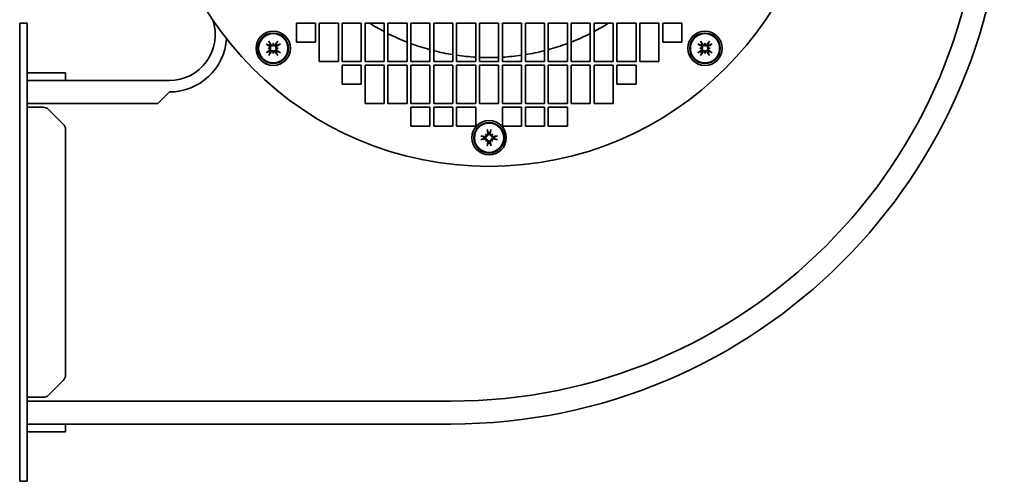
# Model space of a CAD drawing. Header units: millimetres. Extents: x 291 to 549, y 154 to 440.
# Tile 1 of 4: x 291 to 549, y 154 to 275. Entities that reach past the tile are written whole.
import ezdxf

# ---------------------------------------------------------------- set-up
doc = ezdxf.new("R2010")
doc.units = ezdxf.units.MM
doc.header["$LTSCALE"] = 2
doc.layers.add('Krawędzie widoczne(ISO)', color=7, linetype='Continuous', lineweight=35, true_color=0x262659)

msp = doc.modelspace()

# ---------------------------------------------------------------- linework, layer by layer
at = {"layer": 'Krawędzie widoczne(ISO)'}
for p, q in [((291, 274.5), (291, 270.5)), ((291, 274.5), (293, 274.5)), ((293, 274.5), (293, 270.5)), ((363.5, 274.5), (368.5, 274.5)), ((363.5, 269.5), (363.5, 274.5)), ((368.5, 274.5), (368.5, 269.5)), ((369.5, 264.5), (369.5, 274.5)), ((369.5, 274.5), (374.5, 274.5)), ((374.5, 274.5), (374.5, 264.5)), ((375.5, 264.5), (375.5, 274.5)), ((375.5, 274.5), (380.5, 274.5)), ((380.5, 274.5), (380.5, 264.5)), ((381.5, 264.5), (381.5, 274.5)), ((381.5, 274.5), (386.5, 274.5)), ((386.5, 274.5), (386.5, 264.5)), ((387.5, 264.5), (387.5, 274.5)), ((387.5, 274.5), (392.5, 274.5)), ((392.5, 274.5), (392.5, 264.5)), ((393.5, 264.5), (393.5, 274.5)), ((393.5, 274.5), (398.5, 274.5)), ((398.5, 274.5), (398.5, 264.5)), ((399.5, 264.5), (399.5, 274.5)), ((399.5, 274.5), (404.5, 274.5)), ((404.5, 274.5), (404.5, 264.5)), ((405.5, 264.5), (405.5, 274.5)), ((405.5, 274.5), (410.5, 274.5)), ((410.5, 274.5), (410.5, 264.5)), ((411.5, 264.5), (411.5, 274.5)), ((411.5, 274.5), (416.5, 274.5)), ((416.5, 274.5), (416.5, 264.5)), ((417.5, 264.5), (417.5, 274.5)), ((417.5, 274.5), (422.5, 274.5)), ((422.5, 274.5), (422.5, 264.5)), ((423.5, 264.5), (423.5, 274.5)), ((423.5, 274.5), (428.5, 274.5)), ((428.5, 274.5), (428.5, 264.5)), ((429.5, 264.5), (429.5, 274.5)), ((429.5, 274.5), (434.5, 274.5)), ((434.5, 274.5), (434.5, 264.5)), ((435.5, 264.5), (435.5, 274.5)), ((435.5, 274.5), (440.5, 274.5)), ((440.5, 274.5), (440.5, 264.5)), ((441.5, 264.5), (441.5, 274.5)), ((441.5, 274.5), (446.5, 274.5)), ((446.5, 274.5), (446.5, 264.5)), ((447.5, 264.5), (447.5, 274.5)), ((447.5, 274.5), (452.5, 274.5)), ((452.5, 274.5), (452.5, 264.5)), ((453.5, 264.5), (453.5, 274.5)), ((453.5, 274.5), (458.5, 274.5)), ((458.5, 274.5), (458.5, 264.5)), ((459.5, 269.5), (459.5, 274.5)), ((459.5, 274.5), (464.5, 274.5)), ((464.5, 274.5), (464.5, 269.5)), ((291, 158.5), (291, 270.5)), ((293, 158.5), (293, 270.5)), ((357.43, 269.26), (357.43, 268.97)), ((357.43, 268.97), (357.43, 268.71)), ((368.5, 269.5), (363.5, 269.5)), ((464.5, 269.5), (459.5, 269.5)), ((470.57, 269.26), (470.57, 268.97)), ((470.57, 268.97), (470.57, 268.71)), ((356.11, 267.93), (356.4, 267.93)), ((356.4, 267.93), (356.66, 267.93)), ((357.43, 266.9), (357.43, 267.16)), ((357.43, 266.61), (357.43, 266.9)), ((358.47, 267.93), (358.21, 267.93)), ((358.76, 267.93), (358.47, 267.93)), ((469.24, 267.93), (469.53, 267.93)), ((469.53, 267.93), (469.79, 267.93)), ((470.57, 266.9), (470.57, 267.16)), ((470.57, 266.61), (470.57, 266.9)), ((471.6, 267.93), (471.34, 267.93)), ((471.89, 267.93), (471.6, 267.93)), ((374.5, 264.5), (369.5, 264.5)), ((380.5, 264.5), (375.5, 264.5)), ((375.5, 263.5), (380.5, 263.5)), ((375.5, 258.5), (375.5, 263.5)), ((380.5, 263.5), (380.5, 258.5)), ((386.5, 264.5), (381.5, 264.5)), ((381.5, 253.5), (381.5, 263.5)), ((381.5, 263.5), (386.5, 263.5)), ((386.5, 263.5), (386.5, 253.5)), ((392.5, 264.5), (387.5, 264.5)), ((387.5, 253.5), (387.5, 263.5)), ((387.5, 263.5), (392.5, 263.5)), ((392.5, 263.5), (392.5, 253.5)), ((398.5, 264.5), (393.5, 264.5)), ((393.5, 253.5), (393.5, 263.5)), ((393.5, 263.5), (398.5, 263.5)), ((398.5, 263.5), (398.5, 253.5)), ((404.5, 264.5), (399.5, 264.5)), ((399.5, 253.5), (399.5, 263.5)), ((399.5, 263.5), (404.5, 263.5)), ((404.5, 263.5), (404.5, 253.5)), ((410.5, 264.5), (405.5, 264.5)), ((405.5, 253.5), (405.5, 263.5)), ((405.5, 263.5), (410.5, 263.5)), ((410.5, 263.5), (410.5, 253.5)), ((416.5, 264.5), (411.5, 264.5)), ((411.5, 253.5), (411.5, 263.5)), ((411.5, 263.5), (416.5, 263.5)), ((416.5, 263.5), (416.5, 253.5)), ((422.5, 264.5), (417.5, 264.5)), ((417.5, 253.5), (417.5, 263.5)), ((417.5, 263.5), (422.5, 263.5)), ((422.5, 263.5), (422.5, 253.5)), ((428.5, 264.5), (423.5, 264.5)), ((423.5, 253.5), (423.5, 263.5)), ((423.5, 263.5), (428.5, 263.5)), ((428.5, 263.5), (428.5, 253.5)), ((434.5, 264.5), (429.5, 264.5)), ((429.5, 253.5), (429.5, 263.5)), ((429.5, 263.5), (434.5, 263.5)), ((434.5, 263.5), (434.5, 253.5)), ((440.5, 264.5), (435.5, 264.5)), ((435.5, 253.5), (435.5, 263.5)), ((435.5, 263.5), (440.5, 263.5)), ((440.5, 263.5), (440.5, 253.5)), ((446.5, 264.5), (441.5, 264.5)), ((441.5, 253.5), (441.5, 263.5)), ((441.5, 263.5), (446.5, 263.5)), ((446.5, 263.5), (446.5, 253.5)), ((452.5, 264.5), (447.5, 264.5)), ((447.5, 258.5), (447.5, 263.5)), ((447.5, 263.5), (452.5, 263.5)), ((452.5, 263.5), (452.5, 258.5)), ((458.5, 264.5), (453.5, 264.5)), ((293, 261.5), (295, 261.5)), ((297.17, 261.5), (295, 261.5)), ((297.17, 261.5), (298.59, 261.5)), ((302.41, 261.5), (298.59, 261.5)), ((302.41, 261.5), (303, 261.5)), ((303, 259.5), (303, 261.5)), ((330.24, 259.5), (293, 259.5)), ((380.5, 258.5), (375.5, 258.5)), ((452.5, 258.5), (447.5, 258.5)), ((327.24, 253.5), (330.24, 256.5)), ((293, 253.5), (327.24, 253.5)), ((386.5, 253.5), (381.5, 253.5)), ((392.5, 253.5), (387.5, 253.5)), ((398.5, 253.5), (393.5, 253.5)), ((404.5, 253.5), (399.5, 253.5)), ((410.5, 253.5), (405.5, 253.5)), ((416.5, 253.5), (411.5, 253.5)), ((422.5, 253.5), (417.5, 253.5)), ((428.5, 253.5), (423.5, 253.5)), ((434.5, 253.5), (429.5, 253.5)), ((440.5, 253.5), (435.5, 253.5)), ((446.5, 253.5), (441.5, 253.5)), ((295, 252.5), (293, 252.5)), ((297.17, 252.5), (295, 252.5)), ((302.41, 248.09), (298.59, 251.91)), ((393.5, 252.5), (398.5, 252.5)), ((393.5, 247.5), (393.5, 252.5)), ((398.5, 252.5), (398.5, 247.5)), ((399.5, 252.5), (404.5, 252.5)), ((399.5, 247.5), (399.5, 252.5)), ((404.5, 252.5), (404.5, 247.5)), ((405.5, 252.5), (410.5, 252.5)), ((405.5, 247.5), (405.5, 252.5)), ((410.5, 252.5), (410.5, 247.5)), ((417.5, 247.5), (417.5, 252.5)), ((417.5, 252.5), (422.5, 252.5)), ((422.5, 252.5), (422.5, 247.5)), ((423.5, 247.5), (423.5, 252.5)), ((423.5, 252.5), (428.5, 252.5)), ((428.5, 252.5), (428.5, 247.5)), ((429.5, 247.5), (429.5, 252.5)), ((429.5, 252.5), (434.5, 252.5)), ((434.5, 252.5), (434.5, 247.5)), ((303, 182.33), (303, 246.67)), ((398.5, 247.5), (393.5, 247.5)), ((404.5, 247.5), (399.5, 247.5)), ((410.5, 247.5), (405.5, 247.5)), ((413.06, 245.44), (413.27, 245.23)), ((413.27, 245.23), (413.45, 245.05)), ((414.73, 245.23), (414.55, 245.05)), ((414.94, 245.44), (414.73, 245.23)), ((422.5, 247.5), (417.5, 247.5)), ((428.5, 247.5), (423.5, 247.5)), ((434.5, 247.5), (429.5, 247.5)), ((413.06, 243.56), (413.27, 243.77)), ((413.27, 243.77), (413.45, 243.95)), ((414.73, 243.77), (414.55, 243.95)), ((414.94, 243.56), (414.73, 243.77)), ((298.59, 177.09), (302.41, 180.91)), ((293, 176.5), (295, 176.5)), ((404, 175.5), (293, 175.5)), ((295, 176.5), (297.17, 176.5)), ((293, 169.5), (404, 169.5)), ((303, 167.5), (303, 169.5)), ((295, 167.5), (293, 167.5)), ((297.17, 167.5), (295, 167.5)), ((298.59, 167.5), (297.17, 167.5)), ((302.41, 167.5), (298.59, 167.5)), ((303, 167.5), (302.41, 167.5)), ((291, 158.5), (291, 154.5)), ((293, 158.5), (293, 154.5)), ((291, 154.5), (293, 154.5))]:
    msp.add_line(p, q, dxfattribs=at)
for centre, radius in [((414, 324.5), 87.5), ((357.43, 267.93), 4.5), ((357.43, 267.93), 4), ((357.43, 267.93), 3.84), ((470.57, 267.93), 4.5), ((470.57, 267.93), 4), ((470.57, 267.93), 3.84), ((414, 244.5), 4.5), ((414, 244.5), 4), ((414, 244.5), 3.84)]:
    msp.add_circle(centre, radius, dxfattribs=at)
for centre, radius, start, end in [((404, 314.5), 139, 270, 0), ((404, 314.5), 145, 270, 0), ((330.24, 271.5), 12, 270, 18.7021), ((414, 324.5), 59, 237.9362, 242.2185), ((414, 324.5), 59, 297.7815, 302.0638), ((414, 324.5), 59, 243.3107, 248.6289), ((414, 324.5), 59, 291.3711, 296.6893), ((330.24, 271.5), 15, 270, 355.9097), ((357.43, 267.93), 1.4, 125.4364, 144.5636), ((357.43, 267.93), 1.4, 35.4364, 54.5636), ((414, 324.5), 59, 249.6681, 254.769), ((414, 324.5), 59, 285.231, 290.3319), ((470.57, 267.93), 1.4, 125.4364, 144.5636), ((470.57, 267.93), 1.4, 35.4364, 54.5636), ((357.43, 267.93), 1.4, 215.4364, 234.5636), ((357.43, 267.93), 1.4, 305.4364, 324.5636), ((414, 324.5), 59, 255.7731, 260.7341), ((414, 324.5), 59, 261.7167, 266.5991), ((414, 324.5), 59, 273.4009, 278.2833), ((414, 324.5), 59, 279.2659, 284.2269), ((470.57, 267.93), 1.4, 215.4364, 234.5636), ((470.57, 267.93), 1.4, 305.4364, 324.5636), ((414, 324.5), 59, 267.5715, 272.4285), ((297.17, 250.5), 2, 45, 90), ((301, 246.67), 2, 0, 45), ((414, 244.5), 1.4, 80.4364, 99.5636), ((414, 244.5), 1.4, 170.4364, 189.5636), ((414, 244.5), 1.4, 260.4364, 279.5636), ((414, 244.5), 1.4, 350.4364, 9.5636), ((301, 182.33), 2, 315, 0), ((297.17, 178.5), 2, 270, 315)]:
    msp.add_arc(centre, radius, start, end, dxfattribs=at)
for centre, major_axis, ratio, start_param, end_param in [((355.63, 269.09), (0.17, -0.117), 0.087423, 4.369002, 5.824177), ((357.68, 268.3), (5.34, -3.68), 0.087156, 4.364802, 4.542949), ((356.27, 269.73), (-0.117, 0.17), 0.087423, 3.600601, 5.055776), ((357.06, 267.68), (-3.68, 5.34), 0.087156, 4.881829, 5.059976), ((360.09, 267.69), (0.51, 5.7), 0.5, 1.338324, 1.409861), ((357.18, 269.06), (-0.263, 0.024), 0.988452, 2.363331, 2.867585), ((354.78, 267.69), (0.51, -5.7), 0.5, 1.731732, 1.803269), ((357.68, 269.06), (-0.263, -0.024), 0.988452, 0.274008, 0.778262), ((357.8, 267.68), (-3.68, -5.34), 0.087156, 4.364802, 4.542949), ((357.18, 268.3), (5.34, 3.68), 0.087156, 4.881829, 5.059976), ((358.59, 269.73), (-0.117, -0.17), 0.087423, 4.369002, 5.824177), ((359.23, 269.09), (0.17, 0.117), 0.087423, 3.600601, 5.055776), ((468.77, 269.09), (0.17, -0.117), 0.087423, 4.369002, 5.824177), ((470.82, 268.3), (5.34, -3.68), 0.087156, 4.364802, 4.542949), ((469.41, 269.73), (-0.117, 0.17), 0.087423, 3.600601, 5.055776), ((470.2, 267.68), (-3.68, 5.34), 0.087156, 4.881829, 5.059976), ((473.22, 267.69), (0.51, 5.7), 0.5, 1.338324, 1.409861), ((470.32, 269.06), (-0.263, 0.024), 0.988452, 2.363331, 2.867585), ((467.91, 267.69), (0.51, -5.7), 0.5, 1.731732, 1.803269), ((470.82, 269.06), (-0.263, -0.024), 0.988452, 0.274008, 0.778262), ((470.94, 267.68), (-3.68, -5.34), 0.087156, 4.364802, 4.542949), ((470.32, 268.3), (5.34, 3.68), 0.087156, 4.881829, 5.059976), ((471.73, 269.73), (-0.117, -0.17), 0.087423, 4.369002, 5.824177), ((472.37, 269.09), (0.17, 0.117), 0.087423, 3.600601, 5.055776), ((357.68, 267.56), (-5.34, -3.68), 0.087156, 4.881829, 5.059976), ((355.63, 266.77), (-0.17, -0.117), 0.087423, 3.600601, 5.055776), ((357.67, 265.28), (5.7, 0.51), 0.5, 1.731732, 1.803269), ((357.67, 270.59), (-5.7, 0.51), 0.5, 1.338324, 1.409861), ((357.06, 268.18), (3.68, 5.34), 0.087156, 4.364802, 4.542949), ((356.27, 266.13), (0.117, 0.17), 0.087423, 4.369002, 5.824177), ((356.3, 268.18), (0.024, -0.263), 0.988452, 0.274008, 0.778262), ((356.3, 267.68), (-0.024, -0.263), 0.988452, 2.363331, 2.867585), ((360.09, 268.17), (-0.51, 5.7), 0.5, 1.731732, 1.803269), ((357.18, 266.8), (0.263, 0.024), 0.988452, 0.274008, 0.778262), ((354.78, 268.17), (-0.51, -5.7), 0.5, 1.338324, 1.409861), ((357.68, 266.8), (0.263, -0.024), 0.988452, 2.363331, 2.867585), ((357.8, 268.18), (3.68, -5.34), 0.087156, 4.881829, 5.059976), ((357.19, 265.28), (5.7, -0.51), 0.5, 1.338324, 1.409861), ((358.56, 268.18), (0.024, 0.263), 0.988452, 2.363331, 2.867585), ((357.19, 270.59), (-5.7, -0.51), 0.5, 1.731732, 1.803269), ((358.56, 267.68), (-0.024, 0.263), 0.988452, 0.274008, 0.778262), ((357.18, 267.56), (-5.34, 3.68), 0.087156, 4.364802, 4.542949), ((358.59, 266.13), (0.117, -0.17), 0.087423, 3.600601, 5.055776), ((359.23, 266.77), (-0.17, 0.117), 0.087423, 4.369002, 5.824177), ((470.82, 267.56), (-5.34, -3.68), 0.087156, 4.881829, 5.059976), ((468.77, 266.77), (-0.17, -0.117), 0.087423, 3.600601, 5.055776), ((470.81, 265.28), (5.7, 0.51), 0.5, 1.731732, 1.803269), ((470.81, 270.59), (-5.7, 0.51), 0.5, 1.338324, 1.409861), ((470.2, 268.18), (3.68, 5.34), 0.087156, 4.364802, 4.542949), ((469.41, 266.13), (0.117, 0.17), 0.087423, 4.369002, 5.824177), ((469.44, 268.18), (0.024, -0.263), 0.988452, 0.274008, 0.778262), ((469.44, 267.68), (-0.024, -0.263), 0.988452, 2.363331, 2.867585), ((473.22, 268.17), (-0.51, 5.7), 0.5, 1.731732, 1.803269), ((470.32, 266.8), (0.263, 0.024), 0.988452, 0.274008, 0.778262), ((467.91, 268.17), (-0.51, -5.7), 0.5, 1.338324, 1.409861), ((470.82, 266.8), (0.263, -0.024), 0.988452, 2.363331, 2.867585), ((470.94, 268.18), (3.68, -5.34), 0.087156, 4.881829, 5.059976), ((470.33, 265.28), (5.7, -0.51), 0.5, 1.338324, 1.409861), ((471.7, 268.18), (0.024, 0.263), 0.988452, 2.363331, 2.867585), ((470.33, 270.59), (-5.7, -0.51), 0.5, 1.731732, 1.803269), ((471.7, 267.68), (-0.024, 0.263), 0.988452, 0.274008, 0.778262), ((470.32, 267.56), (-5.34, 3.68), 0.087156, 4.364802, 4.542949), ((471.73, 266.13), (0.117, -0.17), 0.087423, 3.600601, 5.055776), ((472.37, 266.77), (-0.17, 0.117), 0.087423, 4.369002, 5.824177), ((412.29, 242.45), (4.4, -3.67), 0.5, 1.731732, 1.803269), ((416.05, 246.21), (-3.67, 4.4), 0.5, 1.338324, 1.409861), ((413.38, 245.47), (-0.169, -0.203), 0.988452, 0.274008, 0.778262), ((413.03, 245.12), (-0.203, -0.169), 0.988452, 2.363331, 2.867585), ((413.55, 246.59), (0.037, -0.203), 0.087423, 4.369002, 5.824177), ((414.44, 244.58), (1.17, -6.38), 0.087156, 4.364802, 4.542949), ((413.56, 244.58), (1.17, 6.38), 0.087156, 4.881829, 5.059976), ((414.45, 246.59), (0.037, 0.203), 0.087423, 3.600601, 5.055776), ((415.71, 242.45), (4.4, 3.67), 0.5, 1.338324, 1.409861), ((414.62, 245.47), (-0.169, 0.203), 0.988452, 2.363331, 2.867585), ((411.95, 246.21), (-3.67, -4.4), 0.5, 1.731732, 1.803269), ((414.97, 245.12), (-0.203, 0.169), 0.988452, 0.274008, 0.778262), ((411.91, 244.95), (-0.203, 0.037), 0.087423, 3.600601, 5.055776), ((413.92, 244.06), (-6.38, 1.17), 0.087156, 4.881829, 5.059976), ((413.92, 244.94), (6.38, 1.17), 0.087156, 4.364802, 4.542949), ((411.91, 244.05), (0.203, 0.037), 0.087423, 4.369002, 5.824177), ((416.05, 242.79), (3.67, 4.4), 0.5, 1.731732, 1.803269), ((412.29, 246.55), (-4.4, -3.67), 0.5, 1.338324, 1.409861), ((413.03, 243.88), (0.203, -0.169), 0.988452, 0.274008, 0.778262), ((413.38, 243.53), (0.169, -0.203), 0.988452, 2.363331, 2.867585), ((414.44, 244.42), (-1.17, -6.38), 0.087156, 4.881829, 5.059976), ((413.55, 242.41), (-0.037, -0.203), 0.087423, 3.600601, 5.055776), ((413.56, 244.42), (-1.17, 6.38), 0.087156, 4.364802, 4.542949), ((414.45, 242.41), (-0.037, 0.203), 0.087423, 4.369002, 5.824177), ((415.71, 246.55), (-4.4, 3.67), 0.5, 1.731732, 1.803269), ((414.62, 243.53), (0.169, 0.203), 0.988452, 0.274008, 0.778262), ((411.95, 242.79), (3.67, -4.4), 0.5, 1.338324, 1.409861), ((414.97, 243.88), (0.203, 0.169), 0.988452, 2.363331, 2.867585), ((414.08, 244.06), (-6.38, -1.17), 0.087156, 4.364802, 4.542949), ((414.08, 244.94), (6.38, -1.17), 0.087156, 4.881829, 5.059976), ((416.09, 244.95), (-0.203, -0.037), 0.087423, 4.369002, 5.824177), ((416.09, 244.05), (0.203, -0.037), 0.087423, 3.600601, 5.055776)]:
    msp.add_ellipse(centre, major_axis=major_axis, ratio=ratio, start_param=start_param, end_param=end_param, dxfattribs=at)
for points, weights in [([(355.78, 268.98), (356.08, 268.84), (356.29, 268.74)], [1.00328287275, 1.01529400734, 1]), ([(356.29, 268.74), (356.44, 268.65), (356.55, 268.58)], [1, 1.12995779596, 1.25770150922]), ([(356.62, 269.07), (356.52, 269.29), (356.39, 269.58)], [1, 1.01529400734, 1.00328287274]), ([(356.78, 268.81), (356.71, 268.93), (356.62, 269.07)], [1.25770150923, 1.12995779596, 1]), ([(358.24, 269.07), (358.15, 268.93), (358.08, 268.81)], [1, 1.12995779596, 1.25770150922]), ([(358.48, 269.58), (358.34, 269.29), (358.24, 269.07)], [1.00328287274, 1.01529400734, 1]), ([(358.31, 268.58), (358.43, 268.65), (358.57, 268.74)], [1.25770150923, 1.12995779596, 1]), ([(358.57, 268.74), (358.79, 268.84), (359.08, 268.98)], [1, 1.01529400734, 1.00328287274]), ([(468.92, 268.98), (469.21, 268.84), (469.43, 268.74)], [1.00328287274, 1.01529400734, 1]), ([(469.43, 268.74), (469.57, 268.65), (469.69, 268.58)], [1, 1.12995779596, 1.25770150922]), ([(469.76, 269.07), (469.66, 269.29), (469.52, 269.58)], [1, 1.01529400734, 1.00328287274]), ([(469.92, 268.81), (469.85, 268.93), (469.76, 269.07)], [1.25770150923, 1.12995779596, 1]), ([(471.38, 269.07), (471.29, 268.93), (471.22, 268.81)], [1, 1.12995779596, 1.25770150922]), ([(471.61, 269.58), (471.48, 269.29), (471.38, 269.07)], [1.00328287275, 1.01529400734, 1]), ([(471.45, 268.58), (471.56, 268.65), (471.71, 268.74)], [1.25770150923, 1.12995779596, 1]), ([(471.71, 268.74), (471.92, 268.84), (472.22, 268.98)], [1, 1.01529400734, 1.00328287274]), ([(356.29, 267.12), (356.08, 267.02), (355.78, 266.89)], [1, 1.01529400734, 1.00328287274]), ([(356.55, 267.28), (356.44, 267.21), (356.29, 267.12)], [1.25770150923, 1.12995779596, 1]), ([(356.39, 266.28), (356.52, 266.58), (356.62, 266.79)], [1.00328287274, 1.01529400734, 1]), ([(356.62, 266.79), (356.71, 266.94), (356.78, 267.05)], [1, 1.12995779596, 1.25770150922]), ([(358.08, 267.05), (358.15, 266.94), (358.24, 266.79)], [1.25770150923, 1.12995779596, 1]), ([(358.24, 266.79), (358.34, 266.58), (358.48, 266.28)], [1, 1.01529400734, 1.00328287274]), ([(358.57, 267.12), (358.43, 267.21), (358.31, 267.28)], [1, 1.12995779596, 1.25770150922]), ([(359.08, 266.89), (358.79, 267.02), (358.57, 267.12)], [1.00328287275, 1.01529400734, 1]), ([(469.43, 267.12), (469.21, 267.02), (468.92, 266.89)], [1, 1.01529400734, 1.00328287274]), ([(469.69, 267.28), (469.57, 267.21), (469.43, 267.12)], [1.25770150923, 1.12995779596, 1]), ([(469.52, 266.28), (469.66, 266.58), (469.76, 266.79)], [1.00328287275, 1.01529400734, 1]), ([(469.76, 266.79), (469.85, 266.94), (469.92, 267.05)], [1, 1.12995779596, 1.25770150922]), ([(471.22, 267.05), (471.29, 266.94), (471.38, 266.79)], [1.25770150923, 1.12995779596, 1]), ([(471.38, 266.79), (471.48, 266.58), (471.61, 266.28)], [1, 1.01529400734, 1.00328287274]), ([(471.71, 267.12), (471.56, 267.21), (471.45, 267.28)], [1, 1.12995779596, 1.25770150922]), ([(472.22, 266.89), (471.92, 267.02), (471.71, 267.12)], [1.00328287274, 1.01529400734, 1]), ([(413.57, 246.41), (413.69, 246.1), (413.77, 245.88)], [1.00328287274, 1.01529400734, 1]), ([(413.77, 245.88), (413.81, 245.71), (413.84, 245.58)], [1, 1.12995779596, 1.25770150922]), ([(414.16, 245.58), (414.19, 245.71), (414.23, 245.88)], [1.25770150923, 1.12995779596, 1]), ([(414.23, 245.88), (414.31, 246.1), (414.43, 246.41)], [1, 1.01529400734, 1.00328287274]), ([(412.62, 244.73), (412.4, 244.81), (412.09, 244.93)], [1, 1.01529400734, 1.00328287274]), ([(412.09, 244.07), (412.4, 244.19), (412.62, 244.27)], [1.00328287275, 1.01529400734, 1]), ([(412.92, 244.66), (412.79, 244.69), (412.62, 244.73)], [1.25770150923, 1.12995779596, 1]), ([(412.62, 244.27), (412.79, 244.31), (412.92, 244.34)], [1, 1.12995779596, 1.25770150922]), ([(413.77, 243.12), (413.69, 242.9), (413.57, 242.59)], [1, 1.01529400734, 1.00328287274]), ([(413.84, 243.42), (413.81, 243.29), (413.77, 243.12)], [1.25770150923, 1.12995779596, 1]), ([(414.23, 243.12), (414.19, 243.29), (414.16, 243.42)], [1, 1.12995779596, 1.25770150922]), ([(414.43, 242.59), (414.31, 242.9), (414.23, 243.12)], [1.00328287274, 1.01529400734, 1]), ([(415.38, 244.73), (415.21, 244.69), (415.08, 244.66)], [1, 1.12995779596, 1.25770150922]), ([(415.08, 244.34), (415.21, 244.31), (415.38, 244.27)], [1.25770150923, 1.12995779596, 1]), ([(415.91, 244.93), (415.6, 244.81), (415.38, 244.73)], [1.00328287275, 1.01529400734, 1]), ([(415.38, 244.27), (415.6, 244.19), (415.91, 244.07)], [1, 1.01529400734, 1.00328287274])]:
    msp.add_rational_spline(points, weights, degree=2, dxfattribs=at)
for points, knots in [([(356.47, 268.46), (356.5, 268.44), (356.53, 268.41), (356.57, 268.34), (356.58, 268.31), (356.59, 268.23), (356.59, 268.19), (356.58, 268.12), (356.56, 268.08), (356.53, 268.04), (356.52, 268.02), (356.5, 268.01)], [0, 0, 0, 0, 0.01116716, 0.01116716, 0.02233431, 0.02233431, 0.03329353, 0.03329353, 0.04425275, 0.04425275, 0.04996652, 0.04996652, 0.04996652, 0.04996652]), ([(356.55, 268.58), (356.56, 268.57), (356.57, 268.57), (356.61, 268.54), (356.65, 268.5), (356.7, 268.43), (356.72, 268.39), (356.75, 268.31), (356.76, 268.27), (356.76, 268.19), (356.76, 268.14), (356.74, 268.07), (356.72, 268.03), (356.68, 267.97), (356.67, 267.95), (356.66, 267.93)], [-0.10914291, -0.10914291, -0.10914291, -0.10914291, -0.10517197, -0.10517197, -0.09099846, -0.09099846, -0.07682495, -0.07682495, -0.06470547, -0.06470547, -0.05258598, -0.05258598, -0.0404665, -0.0404665, -0.03342856, -0.03342856, -0.03342856, -0.03342856]), ([(357.43, 268.71), (357.41, 268.69), (357.39, 268.68), (357.34, 268.64), (357.3, 268.63), (357.22, 268.61), (357.18, 268.6), (357.09, 268.61), (357.05, 268.61), (356.97, 268.64), (356.93, 268.66), (356.86, 268.72), (356.83, 268.75), (356.8, 268.78), (356.79, 268.79), (356.79, 268.8), (356.78, 268.81)], [-0.07174341, -0.07174341, -0.07174341, -0.07174341, -0.06470547, -0.06470547, -0.05258598, -0.05258598, -0.0404665, -0.0404665, -0.02834702, -0.02834702, -0.01417351, -0.01417351, 0, 0, 0, 0.00397094, 0.00397094, 0.00397094, 0.00397094]), ([(357.36, 268.86), (357.35, 268.86), (357.35, 268.86), (357.33, 268.83), (357.29, 268.81), (357.22, 268.78), (357.18, 268.77), (357.11, 268.77), (357.07, 268.78), (357, 268.81), (356.96, 268.83), (356.93, 268.87), (356.91, 268.88), (356.9, 268.89)], [-0.15827539, -0.15827539, -0.15827539, -0.15827539, -0.15764996, -0.15764996, -0.14669212, -0.14669212, -0.13573428, -0.13573428, -0.12469501, -0.12469501, -0.11365575, -0.11365575, -0.10828626, -0.10828626, -0.10828626, -0.10828626]), ([(358.08, 268.81), (358.07, 268.8), (358.07, 268.79), (358.04, 268.75), (358, 268.72), (357.93, 268.66), (357.89, 268.64), (357.81, 268.61), (357.77, 268.61), (357.69, 268.6), (357.64, 268.61), (357.57, 268.63), (357.53, 268.64), (357.47, 268.68), (357.45, 268.69), (357.43, 268.71)], [-0.10914291, -0.10914291, -0.10914291, -0.10914291, -0.10517197, -0.10517197, -0.09099846, -0.09099846, -0.07682495, -0.07682495, -0.06470547, -0.06470547, -0.05258598, -0.05258598, -0.0404665, -0.0404665, -0.03342856, -0.03342856, -0.03342856, -0.03342856]), ([(357.96, 268.89), (357.94, 268.87), (357.91, 268.84), (357.84, 268.8), (357.81, 268.78), (357.73, 268.77), (357.69, 268.77), (357.62, 268.79), (357.58, 268.8), (357.54, 268.83), (357.52, 268.85), (357.51, 268.86)], [-0.1800581, -0.1800581, -0.1800581, -0.1800581, -0.16889095, -0.16889095, -0.15772379, -0.15772379, -0.14676457, -0.14676457, -0.13580535, -0.13580535, -0.13009158, -0.13009158, -0.13009158, -0.13009158]), ([(358.21, 267.93), (358.19, 267.95), (358.18, 267.97), (358.14, 268.03), (358.13, 268.07), (358.11, 268.14), (358.1, 268.19), (358.11, 268.27), (358.11, 268.31), (358.14, 268.39), (358.16, 268.43), (358.22, 268.5), (358.25, 268.54), (358.28, 268.56), (358.29, 268.57), (358.3, 268.57), (358.31, 268.58)], [-0.07174341, -0.07174341, -0.07174341, -0.07174341, -0.06470547, -0.06470547, -0.05258598, -0.05258598, -0.0404665, -0.0404665, -0.02834702, -0.02834702, -0.01417351, -0.01417351, 0, 0, 0, 0.00397094, 0.00397094, 0.00397094, 0.00397094]), ([(358.36, 268.01), (358.36, 268.01), (358.36, 268.01), (358.33, 268.04), (358.31, 268.07), (358.28, 268.14), (358.27, 268.18), (358.27, 268.25), (358.28, 268.29), (358.31, 268.37), (358.33, 268.4), (358.37, 268.44), (358.38, 268.45), (358.39, 268.46)], [-0.15827557, -0.15827557, -0.15827557, -0.15827557, -0.15765014, -0.15765014, -0.1466923, -0.1466923, -0.13573446, -0.13573446, -0.12469519, -0.12469519, -0.11365593, -0.11365593, -0.10828644, -0.10828644, -0.10828644, -0.10828644]), ([(469.61, 268.46), (469.63, 268.44), (469.66, 268.41), (469.7, 268.34), (469.72, 268.31), (469.73, 268.23), (469.73, 268.19), (469.71, 268.12), (469.7, 268.08), (469.67, 268.04), (469.65, 268.02), (469.64, 268.01)], [-0.1800581, -0.1800581, -0.1800581, -0.1800581, -0.16889095, -0.16889095, -0.15772379, -0.15772379, -0.14676457, -0.14676457, -0.13580535, -0.13580535, -0.13009158, -0.13009158, -0.13009158, -0.13009158]), ([(469.69, 268.58), (469.7, 268.57), (469.71, 268.57), (469.75, 268.54), (469.78, 268.5), (469.84, 268.43), (469.86, 268.39), (469.89, 268.31), (469.89, 268.27), (469.9, 268.19), (469.89, 268.14), (469.87, 268.07), (469.86, 268.03), (469.82, 267.97), (469.81, 267.95), (469.79, 267.93)], [-0.10914291, -0.10914291, -0.10914291, -0.10914291, -0.10517197, -0.10517197, -0.09099846, -0.09099846, -0.07682495, -0.07682495, -0.06470547, -0.06470547, -0.05258598, -0.05258598, -0.0404665, -0.0404665, -0.03342856, -0.03342856, -0.03342856, -0.03342856]), ([(470.57, 268.71), (470.55, 268.69), (470.53, 268.68), (470.47, 268.64), (470.43, 268.63), (470.36, 268.61), (470.31, 268.6), (470.23, 268.61), (470.19, 268.61), (470.11, 268.64), (470.07, 268.66), (470, 268.72), (469.96, 268.75), (469.94, 268.78), (469.93, 268.79), (469.93, 268.8), (469.92, 268.81)], [-0.07174341, -0.07174341, -0.07174341, -0.07174341, -0.06470547, -0.06470547, -0.05258598, -0.05258598, -0.0404665, -0.0404665, -0.02834702, -0.02834702, -0.01417351, -0.01417351, 0, 0, 0, 0.00397094, 0.00397094, 0.00397094, 0.00397094]), ([(470.49, 268.86), (470.49, 268.86), (470.49, 268.86), (470.46, 268.83), (470.43, 268.81), (470.36, 268.78), (470.32, 268.77), (470.25, 268.77), (470.21, 268.78), (470.13, 268.81), (470.1, 268.83), (470.06, 268.87), (470.05, 268.88), (470.04, 268.89)], [-0.15827557, -0.15827557, -0.15827557, -0.15827557, -0.15765014, -0.15765014, -0.1466923, -0.1466923, -0.13573446, -0.13573446, -0.12469519, -0.12469519, -0.11365593, -0.11365593, -0.10828644, -0.10828644, -0.10828644, -0.10828644]), ([(471.22, 268.81), (471.21, 268.8), (471.21, 268.79), (471.17, 268.75), (471.14, 268.72), (471.07, 268.66), (471.03, 268.64), (470.95, 268.61), (470.91, 268.61), (470.82, 268.6), (470.78, 268.61), (470.7, 268.63), (470.66, 268.64), (470.61, 268.68), (470.59, 268.69), (470.57, 268.71)], [-0.10914291, -0.10914291, -0.10914291, -0.10914291, -0.10517197, -0.10517197, -0.09099846, -0.09099846, -0.07682495, -0.07682495, -0.06470547, -0.06470547, -0.05258598, -0.05258598, -0.0404665, -0.0404665, -0.03342856, -0.03342856, -0.03342856, -0.03342856]), ([(471.1, 268.89), (471.08, 268.87), (471.05, 268.84), (470.98, 268.8), (470.94, 268.78), (470.87, 268.77), (470.83, 268.77), (470.76, 268.79), (470.72, 268.8), (470.67, 268.83), (470.66, 268.85), (470.64, 268.86)], [-0.18005785, -0.18005785, -0.18005785, -0.18005785, -0.1688907, -0.1688907, -0.15772354, -0.15772354, -0.14676432, -0.14676432, -0.1358051, -0.1358051, -0.13009133, -0.13009133, -0.13009133, -0.13009133]), ([(471.34, 267.93), (471.33, 267.95), (471.32, 267.97), (471.28, 268.03), (471.26, 268.07), (471.24, 268.14), (471.24, 268.19), (471.24, 268.27), (471.25, 268.31), (471.28, 268.39), (471.3, 268.43), (471.35, 268.5), (471.39, 268.54), (471.42, 268.56), (471.43, 268.57), (471.44, 268.57), (471.45, 268.58)], [-0.07174341, -0.07174341, -0.07174341, -0.07174341, -0.06470547, -0.06470547, -0.05258598, -0.05258598, -0.0404665, -0.0404665, -0.02834702, -0.02834702, -0.01417351, -0.01417351, 0, 0, 0, 0.00397094, 0.00397094, 0.00397094, 0.00397094]), ([(471.5, 268.01), (471.49, 268.01), (471.49, 268.01), (471.47, 268.04), (471.44, 268.07), (471.41, 268.14), (471.41, 268.18), (471.41, 268.25), (471.41, 268.29), (471.44, 268.37), (471.47, 268.4), (471.5, 268.44), (471.52, 268.45), (471.53, 268.46)], [-0.15827539, -0.15827539, -0.15827539, -0.15827539, -0.15764996, -0.15764996, -0.14669212, -0.14669212, -0.13573428, -0.13573428, -0.12469501, -0.12469501, -0.11365575, -0.11365575, -0.10828626, -0.10828626, -0.10828626, -0.10828626]), ([(356.5, 267.86), (356.51, 267.85), (356.51, 267.85), (356.53, 267.83), (356.56, 267.79), (356.59, 267.72), (356.59, 267.68), (356.59, 267.61), (356.59, 267.57), (356.56, 267.5), (356.53, 267.46), (356.5, 267.43), (356.48, 267.41), (356.47, 267.4)], [-0.15827539, -0.15827539, -0.15827539, -0.15827539, -0.15764996, -0.15764996, -0.14669212, -0.14669212, -0.13573428, -0.13573428, -0.12469501, -0.12469501, -0.11365575, -0.11365575, -0.10828626, -0.10828626, -0.10828626, -0.10828626]), ([(356.66, 267.93), (356.67, 267.91), (356.68, 267.89), (356.72, 267.84), (356.74, 267.8), (356.76, 267.72), (356.76, 267.68), (356.76, 267.59), (356.75, 267.55), (356.72, 267.47), (356.7, 267.43), (356.65, 267.36), (356.61, 267.33), (356.58, 267.3), (356.57, 267.29), (356.56, 267.29), (356.55, 267.28)], [-0.07174341, -0.07174341, -0.07174341, -0.07174341, -0.06470547, -0.06470547, -0.05258598, -0.05258598, -0.0404665, -0.0404665, -0.02834702, -0.02834702, -0.01417351, -0.01417351, 0, 0, 0, 0.00397094, 0.00397094, 0.00397094, 0.00397094]), ([(356.78, 267.05), (356.79, 267.06), (356.79, 267.07), (356.83, 267.11), (356.86, 267.15), (356.93, 267.2), (356.97, 267.22), (357.05, 267.25), (357.09, 267.26), (357.18, 267.26), (357.22, 267.26), (357.3, 267.24), (357.34, 267.22), (357.39, 267.18), (357.41, 267.17), (357.43, 267.16)], [-0.10914291, -0.10914291, -0.10914291, -0.10914291, -0.10517197, -0.10517197, -0.09099846, -0.09099846, -0.07682495, -0.07682495, -0.06470547, -0.06470547, -0.05258598, -0.05258598, -0.0404665, -0.0404665, -0.03342856, -0.03342856, -0.03342856, -0.03342856]), ([(356.9, 266.97), (356.92, 267), (356.95, 267.03), (357.02, 267.07), (357.06, 267.08), (357.13, 267.09), (357.17, 267.09), (357.24, 267.08), (357.28, 267.06), (357.33, 267.03), (357.34, 267.02), (357.36, 267)], [-0.1800581, -0.1800581, -0.1800581, -0.1800581, -0.16889095, -0.16889095, -0.15772379, -0.15772379, -0.14676457, -0.14676457, -0.13580535, -0.13580535, -0.13009158, -0.13009158, -0.13009158, -0.13009158]), ([(357.43, 267.16), (357.45, 267.17), (357.47, 267.18), (357.53, 267.22), (357.57, 267.24), (357.64, 267.26), (357.69, 267.26), (357.77, 267.26), (357.81, 267.25), (357.89, 267.22), (357.93, 267.2), (358, 267.15), (358.04, 267.11), (358.06, 267.08), (358.07, 267.07), (358.07, 267.06), (358.08, 267.05)], [-0.07174341, -0.07174341, -0.07174341, -0.07174341, -0.06470547, -0.06470547, -0.05258598, -0.05258598, -0.0404665, -0.0404665, -0.02834702, -0.02834702, -0.01417351, -0.01417351, 0, 0, 0, 0.00397094, 0.00397094, 0.00397094, 0.00397094]), ([(357.51, 267), (357.51, 267.01), (357.51, 267.01), (357.54, 267.03), (357.57, 267.06), (357.64, 267.09), (357.68, 267.09), (357.75, 267.09), (357.79, 267.09), (357.87, 267.06), (357.9, 267.03), (357.94, 267), (357.95, 266.98), (357.96, 266.97)], [-0.15827539, -0.15827539, -0.15827539, -0.15827539, -0.15764996, -0.15764996, -0.14669212, -0.14669212, -0.13573428, -0.13573428, -0.12469501, -0.12469501, -0.11365575, -0.11365575, -0.10828626, -0.10828626, -0.10828626, -0.10828626]), ([(358.31, 267.28), (358.3, 267.29), (358.29, 267.29), (358.25, 267.33), (358.22, 267.36), (358.16, 267.43), (358.14, 267.47), (358.11, 267.55), (358.11, 267.59), (358.1, 267.68), (358.11, 267.72), (358.13, 267.8), (358.14, 267.84), (358.18, 267.89), (358.19, 267.91), (358.21, 267.93)], [-0.10914291, -0.10914291, -0.10914291, -0.10914291, -0.10517197, -0.10517197, -0.09099846, -0.09099846, -0.07682495, -0.07682495, -0.06470547, -0.06470547, -0.05258598, -0.05258598, -0.0404665, -0.0404665, -0.03342856, -0.03342856, -0.03342856, -0.03342856]), ([(358.39, 267.4), (358.37, 267.42), (358.34, 267.45), (358.3, 267.52), (358.28, 267.56), (358.27, 267.63), (358.27, 267.67), (358.29, 267.74), (358.3, 267.78), (358.33, 267.83), (358.35, 267.84), (358.36, 267.86)], [-0.18005785, -0.18005785, -0.18005785, -0.18005785, -0.1688907, -0.1688907, -0.15772354, -0.15772354, -0.14676432, -0.14676432, -0.1358051, -0.1358051, -0.13009133, -0.13009133, -0.13009133, -0.13009133]), ([(469.64, 267.86), (469.64, 267.85), (469.64, 267.85), (469.67, 267.83), (469.69, 267.79), (469.72, 267.72), (469.73, 267.68), (469.73, 267.61), (469.72, 267.57), (469.69, 267.5), (469.67, 267.46), (469.63, 267.43), (469.62, 267.41), (469.61, 267.4)], [-0.15827539, -0.15827539, -0.15827539, -0.15827539, -0.15764996, -0.15764996, -0.14669212, -0.14669212, -0.13573428, -0.13573428, -0.12469501, -0.12469501, -0.11365575, -0.11365575, -0.10828626, -0.10828626, -0.10828626, -0.10828626]), ([(469.79, 267.93), (469.81, 267.91), (469.82, 267.89), (469.86, 267.84), (469.87, 267.8), (469.89, 267.72), (469.9, 267.68), (469.89, 267.59), (469.89, 267.55), (469.86, 267.47), (469.84, 267.43), (469.78, 267.36), (469.75, 267.33), (469.72, 267.3), (469.71, 267.29), (469.7, 267.29), (469.69, 267.28)], [-0.07174341, -0.07174341, -0.07174341, -0.07174341, -0.06470547, -0.06470547, -0.05258598, -0.05258598, -0.0404665, -0.0404665, -0.02834702, -0.02834702, -0.01417351, -0.01417351, 0, 0, 0, 0.00397094, 0.00397094, 0.00397094, 0.00397094]), ([(469.92, 267.05), (469.93, 267.06), (469.93, 267.07), (469.96, 267.11), (470, 267.15), (470.07, 267.2), (470.11, 267.22), (470.19, 267.25), (470.23, 267.26), (470.31, 267.26), (470.36, 267.26), (470.43, 267.24), (470.47, 267.22), (470.53, 267.18), (470.55, 267.17), (470.57, 267.16)], [-0.10914291, -0.10914291, -0.10914291, -0.10914291, -0.10517197, -0.10517197, -0.09099846, -0.09099846, -0.07682495, -0.07682495, -0.06470547, -0.06470547, -0.05258598, -0.05258598, -0.0404665, -0.0404665, -0.03342856, -0.03342856, -0.03342856, -0.03342856]), ([(470.04, 266.97), (470.06, 267), (470.09, 267.03), (470.16, 267.07), (470.19, 267.08), (470.27, 267.09), (470.31, 267.09), (470.38, 267.08), (470.42, 267.06), (470.46, 267.03), (470.48, 267.02), (470.49, 267)], [0, 0, 0, 0, 0.01116716, 0.01116716, 0.02233431, 0.02233431, 0.03329353, 0.03329353, 0.04425275, 0.04425275, 0.04996652, 0.04996652, 0.04996652, 0.04996652]), ([(470.57, 267.16), (470.59, 267.17), (470.61, 267.18), (470.66, 267.22), (470.7, 267.24), (470.78, 267.26), (470.82, 267.26), (470.91, 267.26), (470.95, 267.25), (471.03, 267.22), (471.07, 267.2), (471.14, 267.15), (471.17, 267.11), (471.2, 267.08), (471.21, 267.07), (471.21, 267.06), (471.22, 267.05)], [-0.07174341, -0.07174341, -0.07174341, -0.07174341, -0.06470547, -0.06470547, -0.05258598, -0.05258598, -0.0404665, -0.0404665, -0.02834702, -0.02834702, -0.01417351, -0.01417351, 0, 0, 0, 0.00397094, 0.00397094, 0.00397094, 0.00397094]), ([(470.64, 267), (470.65, 267.01), (470.65, 267.01), (470.67, 267.03), (470.71, 267.06), (470.78, 267.09), (470.82, 267.09), (470.89, 267.09), (470.93, 267.09), (471, 267.06), (471.04, 267.03), (471.07, 267), (471.09, 266.98), (471.1, 266.97)], [-0.15827539, -0.15827539, -0.15827539, -0.15827539, -0.15764996, -0.15764996, -0.14669212, -0.14669212, -0.13573428, -0.13573428, -0.12469501, -0.12469501, -0.11365575, -0.11365575, -0.10828626, -0.10828626, -0.10828626, -0.10828626]), ([(471.45, 267.28), (471.44, 267.29), (471.43, 267.29), (471.39, 267.33), (471.35, 267.36), (471.3, 267.43), (471.28, 267.47), (471.25, 267.55), (471.24, 267.59), (471.24, 267.68), (471.24, 267.72), (471.26, 267.8), (471.28, 267.84), (471.32, 267.89), (471.33, 267.91), (471.34, 267.93)], [-0.10914291, -0.10914291, -0.10914291, -0.10914291, -0.10517197, -0.10517197, -0.09099846, -0.09099846, -0.07682495, -0.07682495, -0.06470547, -0.06470547, -0.05258598, -0.05258598, -0.0404665, -0.0404665, -0.03342856, -0.03342856, -0.03342856, -0.03342856]), ([(471.53, 267.4), (471.5, 267.42), (471.47, 267.45), (471.43, 267.52), (471.42, 267.56), (471.41, 267.63), (471.41, 267.67), (471.42, 267.74), (471.44, 267.78), (471.47, 267.83), (471.48, 267.84), (471.5, 267.86)], [-0.1800581, -0.1800581, -0.1800581, -0.1800581, -0.16889095, -0.16889095, -0.15772379, -0.15772379, -0.14676457, -0.14676457, -0.13580535, -0.13580535, -0.13009158, -0.13009158, -0.13009158, -0.13009158]), ([(413.29, 245.1), (413.29, 245.1), (413.29, 245.1), (413.29, 245.06), (413.28, 245.02), (413.25, 244.95), (413.23, 244.92), (413.18, 244.86), (413.15, 244.84), (413.07, 244.81), (413.04, 244.8), (412.98, 244.8), (412.96, 244.8), (412.94, 244.81)], [-0.15827539, -0.15827539, -0.15827539, -0.15827539, -0.15764996, -0.15764996, -0.14669212, -0.14669212, -0.13573428, -0.13573428, -0.12469501, -0.12469501, -0.11365575, -0.11365575, -0.10828626, -0.10828626, -0.10828626, -0.10828626]), ([(413.69, 245.56), (413.7, 245.52), (413.7, 245.48), (413.68, 245.4), (413.66, 245.37), (413.62, 245.31), (413.59, 245.28), (413.53, 245.24), (413.49, 245.22), (413.44, 245.21), (413.42, 245.21), (413.4, 245.21)], [-0.1800581, -0.1800581, -0.1800581, -0.1800581, -0.16889095, -0.16889095, -0.15772379, -0.15772379, -0.14676457, -0.14676457, -0.13580535, -0.13580535, -0.13009158, -0.13009158, -0.13009158, -0.13009158]), ([(413.84, 245.58), (413.84, 245.57), (413.84, 245.56), (413.85, 245.51), (413.85, 245.46), (413.84, 245.37), (413.82, 245.33), (413.79, 245.25), (413.76, 245.22), (413.71, 245.16), (413.67, 245.13), (413.6, 245.09), (413.56, 245.07), (413.5, 245.05), (413.47, 245.05), (413.45, 245.05)], [-0.10914291, -0.10914291, -0.10914291, -0.10914291, -0.10517197, -0.10517197, -0.09099846, -0.09099846, -0.07682495, -0.07682495, -0.06470547, -0.06470547, -0.05258598, -0.05258598, -0.0404665, -0.0404665, -0.03342856, -0.03342856, -0.03342856, -0.03342856]), ([(414.55, 245.05), (414.53, 245.05), (414.5, 245.05), (414.44, 245.07), (414.4, 245.09), (414.33, 245.13), (414.29, 245.16), (414.24, 245.22), (414.21, 245.25), (414.18, 245.33), (414.16, 245.37), (414.15, 245.46), (414.15, 245.51), (414.16, 245.55), (414.16, 245.56), (414.16, 245.57), (414.16, 245.58)], [-0.07174341, -0.07174341, -0.07174341, -0.07174341, -0.06470547, -0.06470547, -0.05258598, -0.05258598, -0.0404665, -0.0404665, -0.02834702, -0.02834702, -0.01417351, -0.01417351, 0, 0, 0, 0.00397094, 0.00397094, 0.00397094, 0.00397094]), ([(414.6, 245.21), (414.6, 245.21), (414.6, 245.21), (414.56, 245.21), (414.52, 245.22), (414.45, 245.25), (414.42, 245.27), (414.36, 245.32), (414.34, 245.35), (414.31, 245.43), (414.3, 245.46), (414.3, 245.52), (414.3, 245.54), (414.31, 245.56)], [-0.15827557, -0.15827557, -0.15827557, -0.15827557, -0.15765014, -0.15765014, -0.1466923, -0.1466923, -0.13573446, -0.13573446, -0.12469519, -0.12469519, -0.11365593, -0.11365593, -0.10828644, -0.10828644, -0.10828644, -0.10828644]), ([(415.06, 244.81), (415.02, 244.8), (414.98, 244.8), (414.9, 244.82), (414.87, 244.84), (414.81, 244.88), (414.78, 244.91), (414.74, 244.97), (414.72, 245.01), (414.71, 245.06), (414.71, 245.08), (414.71, 245.1)], [-0.18005785, -0.18005785, -0.18005785, -0.18005785, -0.1688907, -0.1688907, -0.15772354, -0.15772354, -0.14676432, -0.14676432, -0.1358051, -0.1358051, -0.13009133, -0.13009133, -0.13009133, -0.13009133]), ([(413.45, 245.05), (413.45, 245.03), (413.45, 245), (413.43, 244.94), (413.41, 244.9), (413.37, 244.83), (413.34, 244.79), (413.28, 244.74), (413.25, 244.71), (413.17, 244.68), (413.13, 244.66), (413.04, 244.65), (412.99, 244.65), (412.95, 244.66), (412.94, 244.66), (412.93, 244.66), (412.92, 244.66)], [-0.07174341, -0.07174341, -0.07174341, -0.07174341, -0.06470547, -0.06470547, -0.05258598, -0.05258598, -0.0404665, -0.0404665, -0.02834702, -0.02834702, -0.01417351, -0.01417351, 0, 0, 0, 0.00397094, 0.00397094, 0.00397094, 0.00397094]), ([(412.92, 244.34), (412.93, 244.34), (412.94, 244.34), (412.99, 244.35), (413.04, 244.35), (413.13, 244.34), (413.17, 244.32), (413.25, 244.29), (413.28, 244.26), (413.34, 244.21), (413.37, 244.17), (413.41, 244.1), (413.43, 244.06), (413.45, 244), (413.45, 243.97), (413.45, 243.95)], [-0.10914291, -0.10914291, -0.10914291, -0.10914291, -0.10517197, -0.10517197, -0.09099846, -0.09099846, -0.07682495, -0.07682495, -0.06470547, -0.06470547, -0.05258598, -0.05258598, -0.0404665, -0.0404665, -0.03342856, -0.03342856, -0.03342856, -0.03342856]), ([(412.94, 244.19), (412.98, 244.2), (413.02, 244.2), (413.1, 244.18), (413.13, 244.16), (413.19, 244.12), (413.22, 244.09), (413.26, 244.03), (413.28, 243.99), (413.29, 243.94), (413.29, 243.92), (413.29, 243.9)], [0, 0, 0, 0, 0.01116716, 0.01116716, 0.02233431, 0.02233431, 0.03329353, 0.03329353, 0.04425275, 0.04425275, 0.04996652, 0.04996652, 0.04996652, 0.04996652]), ([(413.4, 243.79), (413.4, 243.79), (413.4, 243.79), (413.44, 243.79), (413.48, 243.78), (413.55, 243.75), (413.58, 243.73), (413.64, 243.68), (413.66, 243.65), (413.69, 243.57), (413.7, 243.54), (413.7, 243.48), (413.7, 243.46), (413.69, 243.44)], [-0.15827539, -0.15827539, -0.15827539, -0.15827539, -0.15764996, -0.15764996, -0.14669212, -0.14669212, -0.13573428, -0.13573428, -0.12469501, -0.12469501, -0.11365575, -0.11365575, -0.10828626, -0.10828626, -0.10828626, -0.10828626]), ([(413.45, 243.95), (413.47, 243.95), (413.5, 243.95), (413.56, 243.93), (413.6, 243.91), (413.67, 243.87), (413.71, 243.84), (413.76, 243.78), (413.79, 243.75), (413.82, 243.67), (413.84, 243.63), (413.85, 243.54), (413.85, 243.49), (413.84, 243.45), (413.84, 243.44), (413.84, 243.43), (413.84, 243.42)], [-0.07174341, -0.07174341, -0.07174341, -0.07174341, -0.06470547, -0.06470547, -0.05258598, -0.05258598, -0.0404665, -0.0404665, -0.02834702, -0.02834702, -0.01417351, -0.01417351, 0, 0, 0, 0.00397094, 0.00397094, 0.00397094, 0.00397094]), ([(414.16, 243.42), (414.16, 243.43), (414.16, 243.44), (414.15, 243.49), (414.15, 243.54), (414.16, 243.63), (414.18, 243.67), (414.21, 243.75), (414.24, 243.78), (414.29, 243.84), (414.33, 243.87), (414.4, 243.91), (414.44, 243.93), (414.5, 243.95), (414.53, 243.95), (414.55, 243.95)], [-0.10914291, -0.10914291, -0.10914291, -0.10914291, -0.10517197, -0.10517197, -0.09099846, -0.09099846, -0.07682495, -0.07682495, -0.06470547, -0.06470547, -0.05258598, -0.05258598, -0.0404665, -0.0404665, -0.03342856, -0.03342856, -0.03342856, -0.03342856]), ([(414.31, 243.44), (414.3, 243.48), (414.3, 243.52), (414.32, 243.6), (414.34, 243.63), (414.38, 243.69), (414.41, 243.72), (414.47, 243.76), (414.51, 243.78), (414.56, 243.79), (414.58, 243.79), (414.6, 243.79)], [-0.1800581, -0.1800581, -0.1800581, -0.1800581, -0.16889095, -0.16889095, -0.15772379, -0.15772379, -0.14676457, -0.14676457, -0.13580535, -0.13580535, -0.13009158, -0.13009158, -0.13009158, -0.13009158]), ([(415.08, 244.66), (415.07, 244.66), (415.06, 244.66), (415.01, 244.65), (414.96, 244.65), (414.87, 244.66), (414.83, 244.68), (414.75, 244.71), (414.72, 244.74), (414.66, 244.79), (414.63, 244.83), (414.59, 244.9), (414.57, 244.94), (414.55, 245), (414.55, 245.03), (414.55, 245.05)], [-0.10914291, -0.10914291, -0.10914291, -0.10914291, -0.10517197, -0.10517197, -0.09099846, -0.09099846, -0.07682495, -0.07682495, -0.06470547, -0.06470547, -0.05258598, -0.05258598, -0.0404665, -0.0404665, -0.03342856, -0.03342856, -0.03342856, -0.03342856]), ([(414.55, 243.95), (414.55, 243.97), (414.55, 244), (414.57, 244.06), (414.59, 244.1), (414.63, 244.17), (414.66, 244.21), (414.72, 244.26), (414.75, 244.29), (414.83, 244.32), (414.87, 244.34), (414.96, 244.35), (415.01, 244.35), (415.05, 244.34), (415.06, 244.34), (415.07, 244.34), (415.08, 244.34)], [-0.07174341, -0.07174341, -0.07174341, -0.07174341, -0.06470547, -0.06470547, -0.05258598, -0.05258598, -0.0404665, -0.0404665, -0.02834702, -0.02834702, -0.01417351, -0.01417351, 0, 0, 0, 0.00397094, 0.00397094, 0.00397094, 0.00397094]), ([(414.71, 243.9), (414.71, 243.9), (414.71, 243.9), (414.71, 243.94), (414.72, 243.98), (414.75, 244.05), (414.77, 244.08), (414.82, 244.14), (414.85, 244.16), (414.93, 244.19), (414.96, 244.2), (415.02, 244.2), (415.04, 244.2), (415.06, 244.19)], [-0.15827539, -0.15827539, -0.15827539, -0.15827539, -0.15764996, -0.15764996, -0.14669212, -0.14669212, -0.13573428, -0.13573428, -0.12469501, -0.12469501, -0.11365575, -0.11365575, -0.10828626, -0.10828626, -0.10828626, -0.10828626])]:
    msp.add_open_spline(points, degree=3, knots=knots, dxfattribs=at)

doc.saveas('drawing.dxf')
